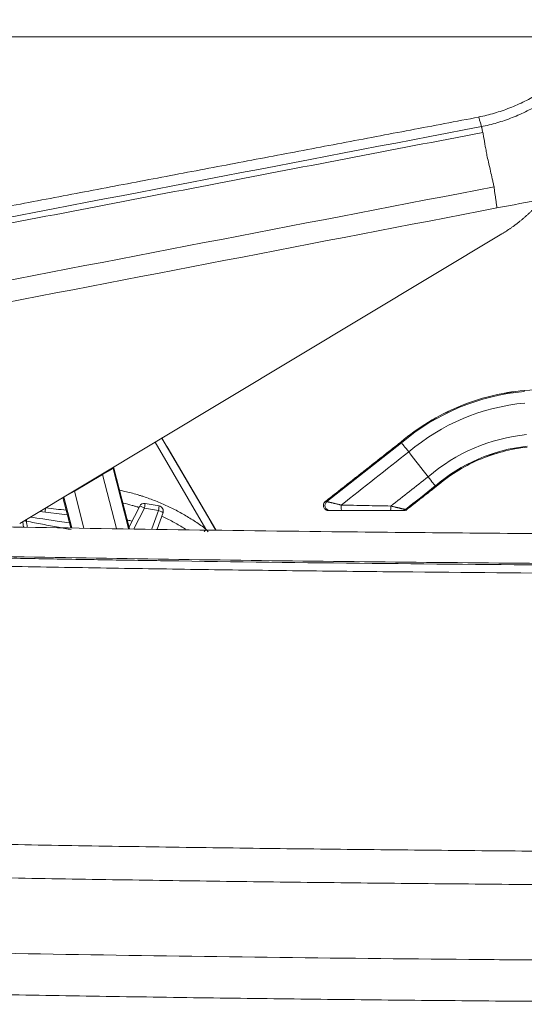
# Model space of a CAD drawing. Header units: millimetres. Extents: x 0 to 594, y 0 to 420.
# Tile 22 of 256: x 191 to 206, y 50 to 79. Entities that reach past the tile are written whole.
import ezdxf
from ezdxf.lldxf.tags import DXFTag

# ---------------------------------------------------------------- set-up
doc = ezdxf.new("R2010")
doc.units = ezdxf.units.MM
doc.layers.add('1', color=7, linetype='Continuous', true_color=0xffffff)
doc.styles.add('Arial', font='txt')
tags = doc.linetypes.add('DASHED', pattern=[25.72, 12.86, -12.86]).pattern_tags.tags
tags[6:7] = [DXFTag(74, 4), DXFTag(75, 0), DXFTag(340, '0'), DXFTag(46, 0.0), DXFTag(50, 0.0), DXFTag(44, 0.0), DXFTag(45, 0.0)]
tags[4:5] = [DXFTag(74, 4), DXFTag(75, 0), DXFTag(340, '0'), DXFTag(46, 0.0), DXFTag(50, 0.0), DXFTag(44, 0.0), DXFTag(45, 0.0)]
doc.dimstyles.get("Standard").update_dxf_attribs({"dimtxt": 0.18, "dimasz": 0.18, "dimexe": 0.18, "dimexo": 0.0625, "dimgap": 0.09, "dimtad": 0, "dimtih": 1, "dimtoh": 1, "dimdec": 4, "dimzin": 0, "dimdsep": 46, "dimtxsty": 'Standard', "dimcen": 0.09, "dimadec": 0, "dimazin": 0, "dimtfac": 1, "dimtdec": 4, "dimtofl": 0, "dimtmove": 0, "dimatfit": 3, "dimfxl": 0, "dimtolj": 1, "dimtzin": 0, "dimarcsym": 0})

# ---------------------------------------------------------------- blocks, each defined once
blk = doc.blocks.new('_U9')
at = {"layer": '1', "color": 18, "lineweight": 18}
for p, q in [((99.145, 154.718), (72.65, 154.718)), ((74.65, 154.718), (74.65, 112.421)), ((257.513, 127.437), (72.65, 127.437))]:
    blk.add_line(p, q, dxfattribs=at)
at = {"layer": '1', "color": 18}
for points in [[(74.65, 154.718), (75.588, 151.218), (73.712, 151.218)], [(74.65, 127.437), (73.712, 130.937), (75.588, 130.937)]]:
    blk.add_solid(points, dxfattribs=at)
at = {"layer": '1', "color": 18, "linetype": 'Continuous', "lineweight": 13, "char_height": 3.5, "attachment_point": 7, "rotation": 90, "line_spacing_factor": 1.047437, "style": 'Arial'}
for s, insert in [('\\fArial|b0|i0;\\W1.0000;0.55', (77.629, 101.912)), ('\\fArial|b0|i0;\\W1.0000;FWD TIE DOWN', (77.629, 61.914))]:
    blk.add_mtext(s, dxfattribs=dict(at, insert=insert))
blk = doc.blocks.new('_U13')
at = {"layer": '1', "color": 18, "lineweight": 18}
for p, q in [((128.425, 177.295), (61.388, 177.295)), ((63.388, 177.295), (63.388, 113.372)), ((257.513, 127.437), (61.388, 127.437))]:
    blk.add_line(p, q, dxfattribs=at)
at = {"layer": '1', "color": 18}
for points in [[(63.388, 177.295), (64.326, 173.795), (62.45, 173.795)], [(63.388, 127.437), (62.45, 130.937), (64.326, 130.937)]]:
    blk.add_solid(points, dxfattribs=at)
at = {"layer": '1', "color": 18, "linetype": 'Continuous', "lineweight": 13, "char_height": 3.5, "attachment_point": 7, "rotation": 90, "line_spacing_factor": 1.047437, "style": 'Arial'}
for s, insert in [('\\fArial|b0|i0;\\W1.0000;1.00', (66.367, 102.863)), ('\\fArial|b0|i0;\\W1.0000;BOW DEFLATED', (66.367, 61.499))]:
    blk.add_mtext(s, dxfattribs=dict(at, insert=insert))

msp = doc.modelspace()

# ---------------------------------------------------------------- linework, layer by layer
at = {"layer": '1', "color": 163, "linetype": 'DASHED', "lineweight": 18}
msp.add_line((279.867, 78.986), (142.867, 78.986), dxfattribs=at)
at = {"layer": '1', "color": 155, "linetype": 'Continuous', "lineweight": 18}
for p, q in [((204.797, 76.585), (204.799, 76.58)), ((191.05, 64.408), (205.487, 73.083)), ((195.308, 66.966), (196.771, 64.469)), ((196.918, 64.219), (195.461, 66.706)), ((193.846, 66.056), (193.531, 65.881)), ((194.341, 64.257), (193.872, 66.071)), ((192.345, 65.186), (192.578, 64.283)), ((192.686, 65.376), (192.382, 65.208)), ((194.642, 64.932), (194.327, 64.313)), ((195.225, 64.939), (194.804, 65.013)), ((191.649, 64.768), (192.479, 64.667)), ((195.162, 64.245), (195.341, 64.737))]:
    msp.add_line(p, q, dxfattribs=at)
at = {"layer": '1', "color": 155, "linetype": 'Continuous', "lineweight": 13}
for p, q in [((196.627, 64.243), (195.103, 66.843)), ((195.461, 66.706), (195.461, 66.706)), ((193.872, 66.071), (193.846, 66.056)), ((194.311, 64.258), (193.846, 66.056)), ((193.531, 65.881), (192.686, 65.376)), ((193.95, 64.263), (193.531, 65.881)), ((192.608, 64.283), (192.371, 65.201)), ((192.97, 64.277), (192.686, 65.376)), ((194.783, 64.875), (194.467, 64.255)), ((195.203, 64.801), (194.783, 64.875)), ((195.002, 64.248), (195.203, 64.801))]:
    msp.add_line(p, q, dxfattribs=at)
at = {"layer": '1', "color": 155, "linetype": 'Continuous', "lineweight": 18}
for centre, radius, start, end in [((193.824, 66.058), 0.05, 14.5003, 46.8328), ((194.778, 64.863), 0.152, 80, 153), ((195.198, 64.789), 0.152, 340, 80)]:
    msp.add_arc(centre, radius, start, end, dxfattribs=at)
for centre, major_axis, ratio, start_param, end_param in [((206.363, 64.491), (-0.206, 3.905), 0.000245, 6.161191, 6.282973), ((195.18, 67.185), (-0.281, 0.479), 0.00005, 2.014122, 3.140201), ((204.873, 63.772), (-2.409, 3.08), 0.000273, 0.000226, 0.121986), ((202.727, 66.516), (-0.246, 0.315), 0.000273, 0.121986, 1.450443), ((202.987, 66.185), (-2.409, 3.08), 0.000273, 1.450443, 1.692782), ((203.249, 65.848), (-0.246, 0.315), 0.000273, 1.692782, 3.02124), ((201.103, 68.593), (-2.409, 3.08), 0.000273, 3.02124, 3.141803), ((191.294, 63.341), (-0.186, 1.382), 0.000625, 0.624053, 0.779321)]:
    msp.add_ellipse(centre, major_axis=major_axis, ratio=ratio, start_param=start_param, end_param=end_param, dxfattribs=at)
at = {"layer": '1', "color": 155, "linetype": 'Continuous', "lineweight": 13}
for centre, major_axis, ratio, start_param, end_param in [((206.758, 61.767), (6.244, 2.218), 1, 1.319994, 1.930859), ((206.758, 61.767), (5.915, 2.101), 1, 1.32209, 1.932955), ((206.758, 61.767), (5.026, 1.785), 1, 1.329148, 1.940014), ((511.682, -328.164), (472.681, 167.918), 1, 1.893619, 1.899295), ((206.758, 61.767), (4.697, 1.669), 1, 1.332427, 1.943293), ((511.682, -328.164), (472.353, 167.801), 1, 1.893619, 1.898748), ((193.798, 66.043), (0.0258, -0.0429), 0.992032, 1.284988, 1.847133), ((193.526, 65.879), (-0.0258, 0.0429), 0.115964, 4.678052, 4.988746), ((511.682, -328.164), (471.462, 167.485), 1, 1.89362, 1.896454), ((511.682, -328.164), (471.133, 167.368), 1, 1.893621, 1.895901), ((192.691, 65.378), (-0.0258, 0.0429), 0.115964, 1.294443, 1.53646), ((191.759, 64.534), (-0.06, -0.496), 0.055259, 2.022947, 2.320839), ((194.778, 64.863), (0.136, -0.069), 0.086827, 1.578393, 3.141593), ((194.778, 64.863), (-0.026, -0.15), 0.018187, 1.656151, 3.141593), ((195.198, 64.789), (-0.026, -0.15), 0.018187, 1.656151, 3.141593), ((200.337, 64.951), (-0.001, -0.15), 0.981305, 3.826046, 6.287398), ((200.688, 64.95), (0, 0.15), 0.07516, 1.476763, 3.142406), ((202.153, 64.949), (0, 0.15), 0.075519, 3.14078, 4.616556), ((195.198, 64.789), (-0.143, 0.052), 0.087103, 3.141593, 4.709347), ((202.505, 64.948), (0, 0.15), 0.98126, 3.137385, 3.814295), ((191.276, 64.603), (-0.149, -0.02), 0.81353, 0.898025, 1.291576), ((196.655, 64.24), (0.3, 0.4), 0.047272, 1.599477, 1.795056)]:
    msp.add_ellipse(centre, major_axis=major_axis, ratio=ratio, start_param=start_param, end_param=end_param, dxfattribs=at)
at = {"layer": '1', "color": 155, "linetype": 'Continuous', "lineweight": 18}
for points, knots in [([(208.054, 78.57), (207.956, 78.444), (207.851, 78.323), (207.629, 78.089), (207.512, 77.977), (207.268, 77.762), (207.14, 77.66), (206.877, 77.467), (206.74, 77.375), (206.461, 77.205), (206.317, 77.126), (206.024, 76.98), (205.875, 76.914), (205.573, 76.795), (205.419, 76.742), (205.11, 76.652), (204.954, 76.614), (204.797, 76.585)], [0, 0, 0, 0, 0.125, 0.125, 0.25, 0.25, 0.375, 0.375, 0.5, 0.5, 0.625, 0.625, 0.75, 0.75, 0.875, 0.875, 1, 1, 1, 1]), ([(259.346, 68.406), (255.888, 68.59), (248.864, 68.891), (238.265, 69.116), (227.558, 69.117), (216.852, 68.889), (209.721, 68.585), (206.157, 68.395)], [0, 0, 0, 0, 0.195198, 0.396399, 0.597599, 0.7988, 1, 1, 1, 1]), ([(223.058, 69.011), (220.989, 68.97), (215.353, 68.825), (209.721, 68.584), (206.157, 68.394)], [0, 0, 0, 0, 0.366952, 1, 1, 1, 1]), ([(203.511, 65.513), (203.704, 65.679), (204.108, 65.979), (204.78, 66.334), (205.499, 66.581), (205.994, 66.671), (206.247, 66.698)], [0, 0, 0, 0, 0.25, 0.5, 0.75, 1, 1, 1, 1]), ([(203.511, 65.512), (203.703, 65.678), (204.108, 65.978), (204.78, 66.333), (205.498, 66.58), (205.994, 66.67), (206.246, 66.697)], [0, 0, 0, 0, 0.25, 0.5, 0.75, 1, 1, 1, 1]), ([(207.896, 64.1), (205.504, 64.116), (199.607, 64.168), (190.217, 64.303), (180.21, 64.533), (173.71, 64.763), (170.702, 64.884)], [0, 0, 0, 0, 0.192914, 0.475523, 0.757218, 1, 1, 1, 1]), ([(200.212, 65.076), (200.21, 65.075), (200.194, 65.067), (200.17, 65.04), (200.146, 64.995), (200.141, 64.941), (200.153, 64.891), (200.177, 64.854), (200.204, 64.829), (200.23, 64.814), (200.253, 64.806), (200.269, 64.803), (200.278, 64.802), (200.283, 64.802), (200.286, 64.801), (200.29, 64.801), (200.296, 64.801), (200.305, 64.801), (200.332, 64.801), (200.344, 64.801)], [0, 0, 0, 0, 0.008458, 0.065948, 0.128927, 0.1956, 0.261479, 0.313753, 0.357638, 0.394543, 0.424383, 0.445686, 0.457112, 0.466226, 0.478739, 0.502808, 0.572547, 0.836929, 1, 1, 1, 1]), ([(200.688, 64.8), (200.669, 64.8), (200.651, 64.8), (200.615, 64.8), (200.597, 64.8), (200.571, 64.8), (200.562, 64.8), (200.545, 64.801), (200.536, 64.801), (200.523, 64.801), (200.519, 64.801), (200.513, 64.801), (200.51, 64.801), (200.506, 64.801), (200.496, 64.801), (200.485, 64.801), (200.469, 64.801), (200.461, 64.801), (200.446, 64.801), (200.438, 64.801), (200.427, 64.801), (200.423, 64.801), (200.418, 64.801), (200.416, 64.801), (200.412, 64.801), (200.411, 64.801), (200.402, 64.801), (200.395, 64.801), (200.383, 64.801), (200.377, 64.801), (200.37, 64.801), (200.369, 64.801), (200.366, 64.801), (200.365, 64.801), (200.361, 64.801), (200.358, 64.801), (200.352, 64.801), (200.348, 64.801), (200.341, 64.801), (200.339, 64.801), (200.337, 64.801)], [0, 0, 0, 0, 0.125, 0.125, 0.25, 0.25, 0.3125, 0.3125, 0.375, 0.375, 0.40625, 0.40625, 0.421875, 0.421875, 0.4375, 0.5, 0.5, 0.5625, 0.5625, 0.625, 0.625, 0.65625, 0.65625, 0.671875, 0.671875, 0.6875, 0.6875, 0.75, 0.75, 0.8125, 0.8125, 0.828125, 0.828125, 0.84375, 0.84375, 0.875, 0.875, 0.9375, 0.9375, 1, 1, 1, 1]), ([(200.688, 64.799), (200.669, 64.799), (200.651, 64.799), (200.615, 64.799), (200.597, 64.799), (200.571, 64.8), (200.562, 64.8), (200.545, 64.8), (200.536, 64.8), (200.523, 64.8), (200.519, 64.8), (200.512, 64.8), (200.51, 64.8), (200.506, 64.8), (200.496, 64.8), (200.485, 64.8), (200.469, 64.8), (200.461, 64.8), (200.445, 64.8), (200.438, 64.8), (200.427, 64.8), (200.423, 64.8), (200.418, 64.8), (200.416, 64.8), (200.412, 64.8), (200.411, 64.8), (200.402, 64.8), (200.395, 64.8), (200.383, 64.8), (200.377, 64.8), (200.37, 64.8), (200.368, 64.8), (200.366, 64.8), (200.364, 64.8), (200.361, 64.8), (200.358, 64.8), (200.352, 64.8), (200.348, 64.8), (200.341, 64.8), (200.339, 64.8), (200.337, 64.8)], [0, 0, 0, 0, 0.125, 0.125, 0.25, 0.25, 0.3125, 0.3125, 0.375, 0.375, 0.40625, 0.40625, 0.421875, 0.421875, 0.4375, 0.5, 0.5, 0.5625, 0.5625, 0.625, 0.625, 0.65625, 0.65625, 0.671875, 0.671875, 0.6875, 0.6875, 0.75, 0.75, 0.8125, 0.8125, 0.828125, 0.828125, 0.84375, 0.84375, 0.875, 0.875, 0.9375, 0.9375, 1, 1, 1, 1]), ([(202.153, 64.799), (202.031, 64.799), (201.909, 64.799), (201.664, 64.799), (201.42, 64.799), (201.176, 64.8), (200.932, 64.8), (200.81, 64.8), (200.688, 64.8)], [0, 0, 0, 0, 0.25, 0.25, 0.5, 0.75, 0.75, 1, 1, 1, 1]), ([(202.153, 64.798), (202.03, 64.798), (201.908, 64.798), (201.664, 64.798), (201.42, 64.798), (201.176, 64.799), (200.932, 64.799), (200.81, 64.799), (200.688, 64.799)], [0, 0, 0, 0, 0.25, 0.25, 0.5, 0.75, 0.75, 1, 1, 1, 1]), ([(202.504, 64.798), (202.503, 64.798), (202.5, 64.798), (202.494, 64.798), (202.49, 64.798), (202.484, 64.798), (202.483, 64.798), (202.481, 64.798), (202.479, 64.798), (202.476, 64.798), (202.473, 64.798), (202.465, 64.798), (202.459, 64.798), (202.446, 64.798), (202.439, 64.798), (202.431, 64.798), (202.429, 64.798), (202.425, 64.798), (202.42, 64.798), (202.415, 64.798), (202.403, 64.798), (202.396, 64.798), (202.38, 64.798), (202.372, 64.798), (202.36, 64.798), (202.356, 64.798), (202.349, 64.798), (202.347, 64.798), (202.343, 64.798), (202.341, 64.798), (202.331, 64.798), (202.322, 64.798), (202.305, 64.798), (202.296, 64.798), (202.279, 64.798), (202.27, 64.798), (202.244, 64.798), (202.226, 64.798), (202.203, 64.798), (202.198, 64.798), (202.189, 64.798), (202.185, 64.798), (202.171, 64.799), (202.162, 64.799), (202.153, 64.799)], [0, 0, 0, 0, 0.0625, 0.0625, 0.125, 0.125, 0.140625, 0.140625, 0.15625, 0.15625, 0.1875, 0.1875, 0.25, 0.25, 0.3125, 0.3125, 0.328125, 0.328125, 0.34375, 0.375, 0.375, 0.4375, 0.4375, 0.5, 0.5, 0.53125, 0.53125, 0.546875, 0.546875, 0.5625, 0.5625, 0.625, 0.625, 0.6875, 0.6875, 0.75, 0.75, 0.875, 0.875, 0.90625, 0.90625, 0.9375, 0.9375, 1, 1, 1, 1]), ([(202.504, 64.797), (202.503, 64.797), (202.5, 64.797), (202.494, 64.797), (202.49, 64.797), (202.484, 64.797), (202.483, 64.797), (202.48, 64.797), (202.479, 64.797), (202.475, 64.797), (202.473, 64.797), (202.465, 64.797), (202.459, 64.797), (202.446, 64.797), (202.439, 64.797), (202.431, 64.797), (202.429, 64.797), (202.425, 64.797), (202.42, 64.797), (202.414, 64.797), (202.403, 64.797), (202.396, 64.797), (202.38, 64.797), (202.372, 64.797), (202.36, 64.797), (202.356, 64.797), (202.349, 64.797), (202.347, 64.797), (202.343, 64.797), (202.341, 64.797), (202.33, 64.797), (202.322, 64.797), (202.305, 64.797), (202.296, 64.797), (202.279, 64.797), (202.27, 64.797), (202.243, 64.798), (202.226, 64.798), (202.203, 64.798), (202.198, 64.798), (202.189, 64.798), (202.185, 64.798), (202.171, 64.798), (202.162, 64.798), (202.153, 64.798)], [0, 0, 0, 0, 0.0625, 0.0625, 0.125, 0.125, 0.140625, 0.140625, 0.15625, 0.15625, 0.1875, 0.1875, 0.25, 0.25, 0.3125, 0.3125, 0.328125, 0.328125, 0.34375, 0.375, 0.375, 0.4375, 0.4375, 0.5, 0.5, 0.53125, 0.53125, 0.546875, 0.546875, 0.5625, 0.5625, 0.625, 0.625, 0.6875, 0.6875, 0.75, 0.75, 0.875, 0.875, 0.90625, 0.90625, 0.9375, 0.9375, 1, 1, 1, 1]), ([(202.505, 64.798), (202.506, 64.798), (202.537, 64.798), (202.537, 64.798), (202.556, 64.799), (202.563, 64.799), (202.576, 64.801), (202.6, 64.806), (202.618, 64.816), (202.629, 64.823)], [0, 0, 0, 0, 0.023031, 0.783852, 0.835069, 0.858182, 0.877756, 0.924654, 1, 1, 1, 1]), ([(202.505, 64.797), (202.505, 64.797), (202.537, 64.797), (202.537, 64.797), (202.556, 64.798), (202.563, 64.798), (202.576, 64.8), (202.6, 64.806), (202.618, 64.815), (202.629, 64.822)], [0, 0, 0, 0, 0.023037, 0.784116, 0.835404, 0.858249, 0.877882, 0.924993, 1, 1, 1, 1]), ([(196.771, 64.469), (196.774, 64.465), (196.777, 64.46), (196.783, 64.45), (196.792, 64.435), (196.812, 64.4), (196.829, 64.371), (196.864, 64.311), (196.887, 64.272), (196.913, 64.228), (196.915, 64.224), (196.918, 64.219)], [0, 0, 0, 0, 0.05934, 0.05934, 0.11868, 0.237361, 0.474721, 0.474721, 0.949442, 0.949442, 1, 1, 1, 1]), ([(252.251, 62.814), (248.963, 62.819), (245.675, 62.824), (240.468, 62.831), (238.55, 62.834), (234.713, 62.84), (232.794, 62.843), (230.396, 62.846), (229.916, 62.847), (228.957, 62.848), (227.518, 62.85), (226.08, 62.853), (223.202, 62.858), (221.283, 62.861), (217.446, 62.871), (215.528, 62.878), (211.691, 62.895), (209.773, 62.905), (205.936, 62.932), (204.017, 62.948), (201.14, 62.977), (200.181, 62.987), (198.262, 63.011), (197.303, 63.023), (195.385, 63.051), (194.426, 63.065), (192.987, 63.089), (192.508, 63.097), (191.548, 63.114), (191.069, 63.123), (188.671, 63.169), (186.753, 63.21), (182.917, 63.3), (181, 63.35), (177.164, 63.458), (175.247, 63.517), (172.371, 63.611), (171.412, 63.643), (169.495, 63.71), (168.536, 63.744), (167.148, 63.796), (166.719, 63.812), (166.289, 63.828)], [0, 0, 0, 0, 0.114741, 0.114741, 0.181684, 0.181684, 0.248628, 0.248628, 0.265364, 0.265364, 0.282099, 0.315571, 0.315571, 0.382514, 0.382514, 0.449458, 0.449458, 0.516401, 0.516401, 0.583344, 0.583344, 0.616816, 0.616816, 0.650288, 0.650288, 0.68376, 0.68376, 0.700495, 0.700495, 0.717231, 0.717231, 0.784175, 0.784175, 0.851118, 0.851118, 0.918061, 0.918061, 0.951533, 0.951533, 0.985005, 0.985005, 1, 1, 1, 1]), ([(166.289, 63.828), (166.719, 63.812), (167.148, 63.796), (168.536, 63.744), (169.495, 63.71), (171.412, 63.643), (172.371, 63.611), (175.247, 63.517), (177.164, 63.458), (181, 63.35), (182.917, 63.3), (186.753, 63.21), (188.671, 63.169), (191.069, 63.123), (191.548, 63.114), (192.508, 63.097), (192.987, 63.089), (194.426, 63.065), (195.385, 63.051), (197.303, 63.023), (198.262, 63.011), (200.181, 62.987), (201.14, 62.977), (204.017, 62.948), (205.936, 62.932), (209.773, 62.905), (211.691, 62.895), (215.528, 62.878), (217.446, 62.871), (221.283, 62.861), (223.202, 62.858), (226.08, 62.853), (227.518, 62.85), (228.957, 62.848), (229.916, 62.847), (230.396, 62.846), (232.794, 62.843), (234.713, 62.84), (238.55, 62.834), (240.468, 62.831), (245.675, 62.824), (248.963, 62.819), (252.251, 62.814)], [0, 0, 0, 0, 0.014995, 0.014995, 0.048467, 0.048467, 0.081939, 0.081939, 0.148882, 0.148882, 0.215825, 0.215825, 0.282769, 0.282769, 0.299505, 0.299505, 0.31624, 0.31624, 0.349712, 0.349712, 0.383184, 0.383184, 0.416656, 0.416656, 0.483599, 0.483599, 0.550542, 0.550542, 0.617486, 0.617486, 0.684429, 0.684429, 0.717901, 0.734636, 0.734636, 0.751372, 0.751372, 0.818316, 0.818316, 0.885259, 0.885259, 1, 1, 1, 1]), ([(250.188, 63.061), (247.716, 63.065), (242.773, 63.072), (235.359, 63.083), (227.944, 63.094), (220.941, 63.106), (214.351, 63.126), (208.172, 63.158), (201.993, 63.21), (197.286, 63.267), (194.05, 63.317), (192.285, 63.346), (190.519, 63.378), (188.754, 63.413), (186.989, 63.45), (185.224, 63.49), (183.46, 63.533), (181.695, 63.578), (179.93, 63.626), (178.165, 63.676), (176.401, 63.728), (174.636, 63.784), (172.872, 63.842), (171.696, 63.882), (171.108, 63.903)], [0, 0, 0, 0, 0.09375, 0.1875, 0.28125, 0.375, 0.453125, 0.53125, 0.609375, 0.6875, 0.709821, 0.732142, 0.754464, 0.776787, 0.799109, 0.82143, 0.843751, 0.866072, 0.888393, 0.910714, 0.933035, 0.955356, 0.977678, 1, 1, 1, 1]), ([(250.188, 63.107), (243.597, 63.117), (237.006, 63.127), (223.825, 63.147), (217.234, 63.156), (207.348, 63.211), (204.053, 63.237), (197.463, 63.31), (194.168, 63.357), (184.284, 63.541), (177.696, 63.718), (171.109, 63.949)], [0, 0, 0, 0, 0.25, 0.25, 0.5, 0.5, 0.625, 0.625, 0.75, 0.75, 1, 1, 1, 1]), ([(139.425, 54.031), (139.589, 54.016), (140.251, 53.958), (141.355, 53.863), (142.68, 53.753), (143.835, 53.659), (144.845, 53.579), (146.423, 53.457), (148.653, 53.292), (154.116, 52.914), (161.786, 52.47), (171.639, 52.042), (181.979, 51.713), (193.184, 51.481), (202.115, 51.378), (207.907, 51.334), (210.519, 51.317), (213.027, 51.304), (214.97, 51.295), (216.463, 51.289), (217.645, 51.285), (219.053, 51.28), (220.687, 51.275), (222.548, 51.271), (224.636, 51.266), (226.951, 51.261), (228.57, 51.259), (229.417, 51.257)], [0, 0, 0, 0, 0.00549, 0.022176, 0.036961, 0.049843, 0.060824, 0.070758, 0.102602, 0.135373, 0.253275, 0.358543, 0.46381, 0.597785, 0.73176, 0.761235, 0.790679, 0.818759, 0.84476, 0.855386, 0.86849, 0.884114, 0.902257, 0.922917, 0.946096, 0.971791, 1, 1, 1, 1])]:
    msp.add_open_spline(points, degree=3, knots=knots, dxfattribs=at)
at = {"layer": '1', "color": 155, "linetype": 'Continuous', "lineweight": 13}
for points, knots in [([(204.872, 76.295), (205.029, 76.325), (205.185, 76.363), (205.494, 76.453), (205.647, 76.506), (205.95, 76.625), (206.099, 76.692), (206.392, 76.838), (206.535, 76.917), (206.815, 77.088), (206.951, 77.179), (207.215, 77.373), (207.342, 77.475), (207.586, 77.69), (207.703, 77.802), (207.925, 78.036), (208.03, 78.158), (208.128, 78.283)], [0, 0, 0, 0, 0.125, 0.125, 0.25, 0.25, 0.375, 0.375, 0.5, 0.5, 0.625, 0.625, 0.75, 0.75, 0.875, 0.875, 1, 1, 1, 1]), ([(204.916, 76.119), (202.18, 75.594), (199.445, 75.069), (193.973, 74.019), (191.237, 73.494), (188.502, 72.969)], [0, 0, 0, 0, 0.5, 0.5, 1, 1, 1, 1]), ([(204.917, 76.119), (204.911, 76.145), (204.906, 76.169), (204.896, 76.21), (204.892, 76.228), (204.884, 76.258), (204.881, 76.27), (204.876, 76.287), (204.874, 76.292), (204.872, 76.295)], [0, 0, 0, 0, 0.25, 0.25, 0.5, 0.5, 0.75, 0.75, 1, 1, 1, 1]), ([(205.048, 75.391), (205.038, 75.444), (205.019, 75.551), (204.982, 75.755), (204.947, 75.946), (204.924, 76.076), (204.917, 76.119)], [0, 0, 0, 0, 0.197464, 0.4002, 0.804071, 1, 1, 1, 1]), ([(205.254, 74.491), (205.25, 74.512), (205.245, 74.532), (205.236, 74.572), (205.223, 74.633), (205.191, 74.771), (205.13, 75.04), (205.08, 75.255), (205.047, 75.391)], [0, 0, 0, 0, 0.0625, 0.0625, 0.125, 0.25, 0.5, 1, 1, 1, 1]), ([(205.34, 73.858), (205.335, 73.898), (205.323, 73.976), (205.307, 74.092), (205.291, 74.203), (205.277, 74.308), (205.264, 74.406), (205.258, 74.463), (205.254, 74.491)], [0, 0, 0, 0, 0.166476, 0.333017, 0.499632, 0.666328, 0.833115, 1, 1, 1, 1]), ([(194.051, 65.406), (194.1, 65.396), (194.148, 65.385), (194.322, 65.345), (194.478, 65.304), (194.633, 65.257), (194.679, 65.243), (194.694, 65.238), (194.725, 65.228), (194.741, 65.223), (194.818, 65.198), (194.879, 65.177), (195.061, 65.111), (195.18, 65.064), (195.415, 64.962), (195.647, 64.854), (195.873, 64.733), (196.094, 64.604), (196.203, 64.537), (196.364, 64.43), (196.471, 64.358), (196.575, 64.282), (196.627, 64.243)], [0, 0, 0, 0, 0.052197, 0.052197, 0.187597, 0.221447, 0.221447, 0.238372, 0.238372, 0.255298, 0.255298, 0.322998, 0.322998, 0.458398, 0.458398, 0.593799, 0.729199, 0.729199, 0.8646, 0.8646, 0.9323, 1, 1, 1, 1]), ([(194.622, 64.894), (194.614, 64.896), (194.606, 64.899), (194.591, 64.903), (194.584, 64.906), (194.569, 64.91), (194.546, 64.917), (194.494, 64.933), (194.448, 64.946), (194.33, 64.98), (194.242, 65.002), (194.153, 65.023)], [0, 0, 0, 0, 0.049681, 0.049681, 0.098009, 0.098009, 0.146337, 0.242992, 0.436304, 0.436304, 1, 1, 1, 1]), ([(200.2, 65.069), (200.2, 65.069), (200.2, 65.069), (200.2, 65.069), (200.204, 65.069), (200.219, 65.068), (200.23, 65.068), (200.245, 65.068)], [0, 0, 0, 0, 0.011033, 0.011033, 0.505517, 0.505517, 1, 1, 1, 1]), ([(200.245, 65.068), (200.247, 65.067), (200.249, 65.067), (200.256, 65.065), (200.26, 65.064), (200.267, 65.062), (200.269, 65.062), (200.273, 65.061), (200.275, 65.06), (200.277, 65.06), (200.279, 65.059), (200.286, 65.058), (200.293, 65.056), (200.306, 65.053), (200.314, 65.051), (200.326, 65.048), (200.33, 65.047), (200.338, 65.045), (200.342, 65.044), (200.355, 65.041), (200.364, 65.039), (200.383, 65.034), (200.393, 65.032), (200.413, 65.027), (200.423, 65.025), (200.439, 65.021), (200.447, 65.019), (200.455, 65.017), (200.46, 65.016), (200.463, 65.015), (200.477, 65.012), (200.488, 65.01), (200.51, 65.004), (200.522, 65.001), (200.545, 64.996), (200.556, 64.993), (200.58, 64.988), (200.592, 64.985), (200.61, 64.98), (200.619, 64.978), (200.628, 64.976), (200.634, 64.975), (200.637, 64.974), (200.652, 64.97), (200.664, 64.967), (200.677, 64.964)], [0, 0, 0, 0, 0.0625, 0.0625, 0.125, 0.125, 0.15625, 0.15625, 0.171875, 0.171875, 0.1875, 0.1875, 0.25, 0.25, 0.3125, 0.3125, 0.34375, 0.34375, 0.375, 0.375, 0.4375, 0.4375, 0.5, 0.5, 0.5625, 0.5625, 0.59375, 0.609375, 0.609375, 0.625, 0.625, 0.6875, 0.6875, 0.75, 0.75, 0.8125, 0.8125, 0.875, 0.875, 0.90625, 0.921875, 0.921875, 0.9375, 0.9375, 1, 1, 1, 1]), ([(200.677, 64.964), (200.739, 64.963), (200.801, 64.962), (200.894, 64.96), (200.925, 64.959), (200.987, 64.958), (201.018, 64.957), (201.173, 64.954), (201.421, 64.949), (201.669, 64.944), (201.916, 64.939), (202.04, 64.937), (202.164, 64.934)], [0, 0, 0, 0, 0.125, 0.125, 0.1875, 0.1875, 0.25, 0.25, 0.5, 0.75, 0.75, 1, 1, 1, 1]), ([(202.164, 64.934), (202.176, 64.931), (202.189, 64.928), (202.207, 64.924), (202.213, 64.922), (202.225, 64.92), (202.231, 64.918), (202.249, 64.914), (202.273, 64.908), (202.297, 64.903), (202.32, 64.897), (202.331, 64.894), (202.353, 64.889), (202.364, 64.886), (202.381, 64.883), (202.386, 64.881), (202.394, 64.879), (202.397, 64.879), (202.402, 64.877), (202.405, 64.877), (202.418, 64.874), (202.429, 64.871), (202.449, 64.866), (202.458, 64.864), (202.477, 64.86), (202.486, 64.857), (202.497, 64.855), (202.499, 64.854), (202.503, 64.853), (202.506, 64.853), (202.512, 64.851), (202.516, 64.85), (202.528, 64.848), (202.535, 64.846), (202.549, 64.843), (202.555, 64.841), (202.563, 64.839), (202.564, 64.839), (202.567, 64.838), (202.568, 64.838), (202.572, 64.837), (202.575, 64.836), (202.582, 64.835), (202.586, 64.834), (202.592, 64.832), (202.595, 64.832), (202.597, 64.831)], [0, 0, 0, 0, 0.0625, 0.0625, 0.09375, 0.09375, 0.125, 0.125, 0.1875, 0.25, 0.25, 0.3125, 0.3125, 0.375, 0.375, 0.40625, 0.40625, 0.421875, 0.421875, 0.4375, 0.4375, 0.5, 0.5, 0.5625, 0.5625, 0.625, 0.625, 0.640625, 0.640625, 0.65625, 0.65625, 0.6875, 0.6875, 0.75, 0.75, 0.8125, 0.8125, 0.828125, 0.828125, 0.84375, 0.84375, 0.875, 0.875, 0.9375, 0.9375, 1, 1, 1, 1]), ([(191.376, 64.604), (191.498, 64.585), (191.621, 64.566), (191.906, 64.523), (192.07, 64.498), (192.336, 64.459), (192.438, 64.444), (192.541, 64.428)], [0, 0, 0, 0, 0.314847, 0.314847, 0.736188, 0.736188, 1, 1, 1, 1]), ([(196.016, 64.245), (195.997, 64.257), (195.978, 64.269), (195.905, 64.313), (195.852, 64.345), (195.743, 64.407), (195.634, 64.467), (195.469, 64.552), (195.358, 64.605), (195.303, 64.63)], [0, 0, 0, 0, 0.083602, 0.083602, 0.31423, 0.31423, 0.544857, 0.775484, 1, 1, 1, 1]), ([(202.597, 64.831), (202.612, 64.831), (202.623, 64.831), (202.632, 64.831), (202.634, 64.831), (202.636, 64.831), (202.637, 64.831), (202.638, 64.831), (202.641, 64.831), (202.642, 64.831), (202.642, 64.831)], [0, 0, 0, 0, 0.50408, 0.50408, 0.6301, 0.6301, 0.69311, 0.69311, 0.75612, 1, 1, 1, 1]), ([(191.164, 64.31), (191.16, 64.342), (191.156, 64.374), (191.149, 64.427), (191.146, 64.449), (191.143, 64.471)], [0, 0, 0, 0, 0.578216, 0.578216, 1, 1, 1, 1]), ([(191.251, 64.527), (191.251, 64.521), (191.251, 64.515), (191.251, 64.504), (191.251, 64.494), (191.251, 64.485), (191.251, 64.481)], [0, 0, 0, 0, 0.344504, 0.344504, 0.672252, 1, 1, 1, 1]), ([(192.592, 64.23), (192.466, 64.253), (192.339, 64.276), (192.052, 64.329), (191.892, 64.359), (191.652, 64.404), (191.571, 64.42), (191.411, 64.45), (191.331, 64.465), (191.251, 64.481)], [0, 0, 0, 0, 0.28272, 0.28272, 0.64136, 0.64136, 0.82068, 0.82068, 1, 1, 1, 1]), ([(191.251, 64.481), (191.259, 64.426), (191.268, 64.368), (191.277, 64.308), (191.277, 64.308), (191.277, 64.308)], [0, 0, 0, 0, 0.995768, 0.995768, 1, 1, 1, 1]), ([(196.915, 64.22), (196.913, 64.225), (196.91, 64.23), (196.885, 64.274), (196.862, 64.313), (196.828, 64.372), (196.817, 64.391), (196.8, 64.421), (196.791, 64.435), (196.783, 64.45), (196.777, 64.46), (196.774, 64.465), (196.771, 64.469)], [0, 0, 0, 0, 0.059598, 0.059598, 0.529799, 0.529799, 0.764899, 0.764899, 0.88245, 0.941225, 0.941225, 1, 1, 1, 1]), ([(196.914, 64.22), (196.906, 64.234), (196.899, 64.248), (196.871, 64.296), (196.851, 64.331), (196.812, 64.4), (196.791, 64.435), (196.771, 64.469)], [0, 0, 0, 0, 0.164054, 0.164054, 0.582027, 0.582027, 1, 1, 1, 1])]:
    msp.add_open_spline(points, degree=3, knots=knots, dxfattribs=at)
at = {"layer": '1', "color": 155, "linetype": 'Continuous', "lineweight": 18}
for points, degree in [([(204.8, 76.58), (188.375, 73.466)], 1), ([(205.487, 73.083), (205.762, 73.248), (206.024, 73.437), (206.268, 73.647), (206.494, 73.876), (206.702, 74.121)], 5), ([(206.157, 68.395), (205.817, 68.364), (205.151, 68.252), (204.182, 67.932), (203.273, 67.467), (202.725, 67.072), (202.464, 66.852)], 3), ([(206.157, 68.394), (205.817, 68.363), (205.15, 68.251), (204.182, 67.931), (203.273, 67.467), (202.725, 67.071), (202.464, 66.851)], 3), ([(202.464, 66.851), (200.18, 65.053)], 1), ([(202.464, 66.852), (200.181, 65.054)], 1), ([(202.609, 64.805), (203.511, 65.513)], 1), ([(202.609, 64.804), (203.511, 65.512)], 1), ([(229.417, 54.514), (216.547, 54.537), (203.679, 54.565), (190.804, 54.67), (177.943, 54.923), (165.07, 55.398), (152.217, 56.17), (139.425, 57.303)], 7), ([(229.417, 53.513), (216.549, 53.536), (203.68, 53.564), (190.81, 53.67), (177.948, 53.921), (165.075, 54.395), (152.219, 55.166), (139.425, 56.298)], 7), ([(229.417, 50.017), (216.553, 50.039), (203.682, 50.068), (190.822, 50.175), (177.955, 50.424), (165.086, 50.895), (152.225, 51.663), (139.425, 52.788)], 7)]:
    msp.add_open_spline(points, degree=degree, dxfattribs=at)
at = {"layer": '1', "color": 155, "linetype": 'Continuous', "lineweight": 13}
for points in [[(204.799, 76.58), (204.804, 76.558), (204.829, 76.463), (204.872, 76.295)], [(188.458, 73.143), (193.929, 74.194), (199.401, 75.245), (204.872, 76.295)], [(188.922, 71.345), (194.366, 72.394), (199.81, 73.443), (205.254, 74.491)], [(206.702, 74.121), (206.248, 74.033), (205.794, 73.946), (205.34, 73.858)], [(205.34, 73.858), (199.922, 72.815), (194.503, 71.771), (189.084, 70.727)], [(191.838, 64.881), (192.04, 64.857), (192.241, 64.832), (192.443, 64.808)], [(194.283, 64.515), (194.325, 64.503), (194.367, 64.491), (194.409, 64.478)], [(196.627, 64.243), (196.648, 64.216), (196.669, 64.19), (196.69, 64.164)]]:
    msp.add_open_spline(points, degree=3, dxfattribs=at)

# ---------------------------------------------------------------- dimensions: what is measured, and where the dimension line sits
at = {"layer": '1', "color": 18, "linetype": 'Continuous', "lineweight": 13}
for base, p1, p2, text, picture, middle in [((63.388, 177.295), (257.513, 127.437), (128.425, 177.295), '\\fArial|b0|i0;\\C18;{\\H1.00x;\\fArial|b0|i0;BOW DEFLATED\\fArial|b0|i0;}\\C18; <> ', '_U13', (63.388, 86.607)), ((74.65, 127.437), (103.145, 154.718), (257.513, 127.437), '\\fArial|b0|i0;\\C18;{\\H1.00x;\\fArial|b0|i0;FWD TIE DOWN\\fArial|b0|i0;}\\C18; <> ', '_U9', (74.65, 86.339))]:
    dim = msp.add_linear_dim(base=base, p1=p1, p2=p2, angle=90, text=text, dimstyle='Standard', override={"dimtxt": 3.5, "dimasz": 3.5, "dimexe": 2, "dimexo": 0, "dimgap": 1.5, "dimtih": 0, "dimtoh": 0, "dimdec": 2, "dimlfac": 0.02, "dimdsep": 46, "dimlunit": 2, "dimtxsty": 'Arial', "dimsah": 1, "dimse1": 0, "dimse2": 0, "dimsd1": 0, "dimsd2": 0, "dimclrd": 18, "dimclre": 18, "dimclrt": 18, "dimtol": 0, "dimtm": -0.1, "dimtfac": 1, "dimtdec": 2, "dimtofl": 1, "dimtmove": 0, "dimlwd": 18, "dimlwe": 18}, dxfattribs=at)
    dim.commit()
    dim.dimension.update_dxf_attribs({"geometry": picture, "text_midpoint": middle, "dimtype": 160})

doc.saveas('drawing.dxf')
